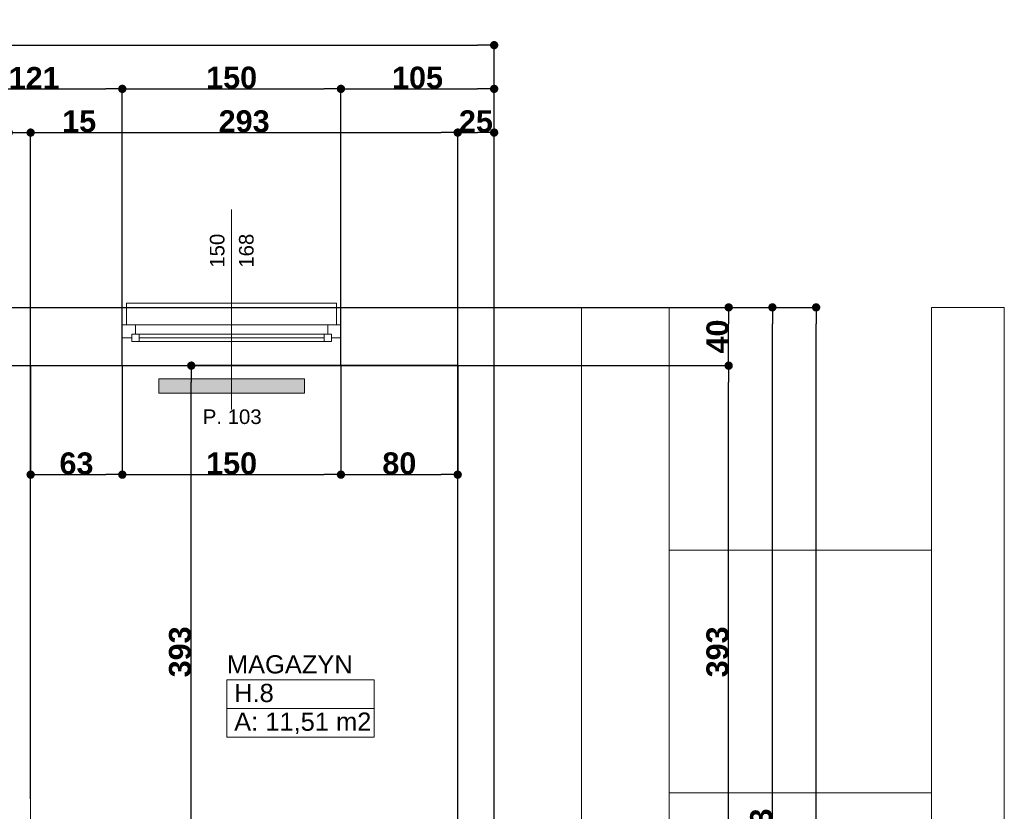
# Model space of a CAD drawing. Header units: millimetres. Extents: x 183299 to 1018155, y -286688 to 171278.
# Tile 67 of 100: x 402573 to 409328, y -69336 to -63901. Entities that reach past the tile are written whole.
import ezdxf
from ezdxf.enums import TextEntityAlignment as Align

# ---------------------------------------------------------------- set-up
doc = ezdxf.new("R2010")
doc.units = ezdxf.units.MM
doc.header["$MEASUREMENT"] = 0
doc.linetypes.add('Wipeout_Contour', pattern=[1000, 0, -1000])
for name, color, linetype in [('Drzwi ArchiCAD', 7, 'Continuous'), ('Elementy Modelu - Strefy', 7, 'Continuous'), ('inwentaryzacja_sciany', 7, 'Continuous'), ('Okna ArchiCADa', 7, 'Continuous'), ('Wymiarowanie - Ogólne', 7, 'Continuous'), ('Znaczniki Drzwi', 7, 'Continuous'), ('Znaczniki Okien', 7, 'Continuous')]:
    doc.layers.add(name, color=color, linetype=linetype)
for name, color, linetype, lineweight in [('Drzwi ArchiCAD_Nr_Pióra__1', 7, 'Continuous', 13), ('Elementy Modelu - Strefy_Nr_Pióra__6', 250, 'Continuous', 18), ('grzejniki_Nr_Pióra__20', 1, 'Continuous', 0), ('inwentaryzacja_sciany_Nr_Pióra__1', 7, 'Continuous', 13), ('inwentaryzacja_wentylacja_Nr_Pióra__20', 1, 'Continuous', 0), ('Okna ArchiCADa_Nr_Pióra__1', 7, 'Continuous', 13), ('Znaczniki Drzwi_Nr_Pióra__1', 7, 'Continuous', 13), ('Znaczniki Drzwi_Nr_Pióra__7', 7, 'Continuous', 35), ('Znaczniki Okien_Nr_Pióra__1', 7, 'Continuous', 13), ('Znaczniki Okien_Nr_Pióra__7', 7, 'Continuous', 35)]:
    doc.layers.add(name, color=color, linetype=linetype, lineweight=lineweight)
for name, color, linetype, lineweight, true_color in [('Drzwi ArchiCAD_Nr_Pióra__23', 7, 'Continuous', 20, 0xff6600), ('Drzwi ArchiCAD_Nr_Pióra__3', 7, 'Continuous', 18, 0xff6600), ('Okna ArchiCADa_Nr_Pióra__23', 7, 'Continuous', 20, 0xff6600), ('Okna ArchiCADa_Nr_Pióra__3', 7, 'Continuous', 18, 0xff6600)]:
    doc.layers.add(name, color=color, linetype=linetype, lineweight=lineweight, true_color=true_color)
doc.styles.add('GENERATED_STYLE_1', font='arial.ttf')
doc.styles.add('GENERATED_STYLE_2', font='arialbd.ttf')
doc.styles.get("Standard").update_dxf_attribs({"font": 'txt', "bigfont": 'BIGFONT.SHX'})
doc.dimstyles.new('GENERATED_STYLE__1', dxfattribs={"dimtxt": 150, "dimasz": 114, "dimexe": 0.18, "dimexo": 0, "dimgap": 0.09, "dimtad": 1, "dimtih": 1, "dimtoh": 1, "dimdec": 0, "dimlfac": 0.1, "dimzin": 0, "dimdsep": 46, "dimtxsty": 'GENERATED_STYLE_2', "dimblk": 'ARROWHEAD_11', "dimblk1": 'ARROWHEAD_11', "dimblk2": 'ARROWHEAD_11', "dimcen": 0.09, "dimclrd": 256, "dimclre": 256, "dimclrt": 256, "dimazin": 0, "dimtfac": 1, "dimtdec": 4, "dimtmove": 0, "dimatfit": 3, "dimfxl": 1, "dimtolj": 1, "dimtzin": 0, "dimarcsym": 0})
doc.dimstyles.new('GENERATED_STYLE__2', dxfattribs={"dimtxt": 150, "dimasz": 114, "dimexe": 0.18, "dimexo": 0, "dimgap": 0.09, "dimtad": 1, "dimdec": 0, "dimlfac": 0.1, "dimzin": 0, "dimdsep": 46, "dimtxsty": 'GENERATED_STYLE_2', "dimblk": 'ARROWHEAD_11', "dimblk1": 'ARROWHEAD_11', "dimblk2": 'ARROWHEAD_11', "dimcen": 0.09, "dimclrd": 256, "dimclre": 256, "dimclrt": 256, "dimazin": 0, "dimtfac": 1, "dimtdec": 4, "dimtmove": 0, "dimatfit": 3, "dimfxl": 1, "dimtolj": 1, "dimtzin": 0, "dimarcsym": 0})

# ---------------------------------------------------------------- blocks, each defined once
blk = doc.blocks.new('MAGAZYN_H.8_161_2', base_point=(229156.9, -68630.5))
at = {"layer": 'Elementy Modelu - Strefy_Nr_Pióra__6', "linetype": 'Continuous'}
for p, q in [((228651.5, -68532.3), (229662.3, -68532.3)), ((228651.5, -68728.7), (228651.5, -68532.3)), ((229662.3, -68532.3), (229662.3, -68728.7)), ((229662.3, -68728.7), (228651.5, -68728.7)), ((228651.5, -68728.7), (229662.3, -68728.7)), ((228651.5, -68925.2), (228651.5, -68728.7)), ((229662.3, -68728.7), (229662.3, -68925.2)), ((229662.3, -68925.2), (228651.5, -68925.2))]:
    blk.add_line(p, q, dxfattribs=at)
at = {"linetype": 'Continuous', "flags": 1}
for tag in ['ROOM_AREA', 'ROOM_PERIM', 'ROOM_WALLS_SURF', 'ROOM_DOORS_SURF', 'ROOM_WINDS_SURF', 'ROOM_BASELEV', 'ROOM_HEIGHT', 'ROOM_NET_AREA', 'ROOM_REDUCED_AREA', 'ROOM_CALC_AREA', 'ROOM_VOLUME']:
    blk.add_attdef(tag, text='', height=2000, dxfattribs=at).set_placement((229156.9, -69663.7), align=Align.BOTTOM_LEFT)
at = {"layer": 'Elementy Modelu - Strefy_Nr_Pióra__6', "linetype": 'Continuous', "insert": (228701.5, -68757.3), "char_height": 125, "attachment_point": 1, "style": 'GENERATED_STYLE_1'}
blk.add_mtext('{A: 11,51 m2}', dxfattribs=at)
at = {"layer": 'Elementy Modelu - Strefy_Nr_Pióra__6', "style": 'GENERATED_STYLE_1'}
for tag, p in [('ROOM_NAME', (228651.5, -68526.4)), ('ROOM_NUMBER', (228701.5, -68722.8))]:
    blk.add_attdef(tag, text='', height=125, dxfattribs=at).set_placement(p, align=Align.BOTTOM_LEFT)
blk = doc.blocks.new('Ściana_746_2', base_point=(230485.1, -83935.8))
at = {"layer": 'inwentaryzacja_sciany_Nr_Pióra__1', "linetype": 'Continuous'}
for p, q in [((230485.1, -73205.8), (230485.1, -65975.8)), ((230235.1, -66375.8), (230235.1, -70305.8))]:
    blk.add_line(p, q, dxfattribs=at)
blk = doc.blocks.new('O1 rozwierane 12_123')
at = {"layer": 'Okna ArchiCADa_Nr_Pióra__1', "linetype": 'Continuous'}
for p, q in [((-750, 0), (-750, -90)), ((-720, 0), (-750, 0)), ((720, 0), (750, 0)), ((750, 0), (750, -90))]:
    blk.add_line(p, q, dxfattribs=at)
at = {"layer": 'Okna ArchiCADa_Nr_Pióra__23', "linetype": 'Continuous'}
for p, q in [((-750, 0), (-750, -90)), ((750, -90), (750, 0))]:
    blk.add_line(p, q, dxfattribs=at)
at = {"layer": 'Okna ArchiCADa_Nr_Pióra__3', "linetype": 'Continuous'}
for p, q in [((-720, 120), (-720, 150)), ((-720, 150), (720, 150)), ((720, 150), (720, 120)), ((-720, 120), (720, 120)), ((-750, -280), (750, -280)), ((-750, -280), (750, -280))]:
    blk.add_line(p, q, dxfattribs=at)
at = {"linetype": 'Wipeout_Contour', "ltscale": 5211.845131}
blk.add_wipeout([(635, -115), (635, -65), (660, -65), (660, 0), (-660, 0), (-660, -65), (-635, -65), (-635, -115)], dxfattribs=at).dxf.layer = 'Okna ArchiCADa'
at = {"layer": 'Okna ArchiCADa_Nr_Pióra__23', "linetype": 'Continuous'}
for p, q in [((-660, 0), (-750, 0)), ((-660, -65), (-660, 0)), ((750, 0), (660, 0)), ((660, 0), (660, -65)), ((-685, -90), (-685, -65)), ((-685, -65), (-660, -65)), ((-635, -65), (-685, -65)), ((-685, -65), (-685, -115)), ((-635, -115), (-635, -65)), ((685, -65), (635, -65)), ((635, -65), (635, -115)), ((660, -65), (685, -65)), ((685, -65), (685, -90)), ((685, -115), (685, -65)), ((-750, -90), (-685, -90)), ((-685, -115), (-635, -115)), ((635, -115), (685, -115)), ((685, -90), (750, -90))]:
    blk.add_line(p, q, dxfattribs=at)
at = {"layer": 'Okna ArchiCADa_Nr_Pióra__3', "linetype": 'Continuous'}
for p, q in [((660, 0), (-660, 0)), ((-635, -65), (635, -65)), ((-635, -90), (635, -90)), ((-635, -115), (635, -115)), ((-635, -115), (635, -115))]:
    blk.add_line(p, q, dxfattribs=at)
blk = doc.blocks.new('Znacznik O 12_142')
at = {"layer": 'Znaczniki Okien_Nr_Pióra__1', "linetype": 'Continuous'}
blk.add_line((0, 671.4), (0, -700), dxfattribs=at)
at = {"layer": 'Znaczniki Okien_Nr_Pióra__7', "linetype": 'Continuous', "char_height": 100, "attachment_point": 7, "rotation": 90, "style": 'GENERATED_STYLE_1'}
for s, insert in [('{150}', (-47.9, 272.3)), ('{168}', (152.1, 272.3))]:
    blk.add_mtext(s, dxfattribs=dict(at, insert=insert))
at = {"layer": 'Znaczniki Okien_Nr_Pióra__7', "linetype": 'Continuous', "insert": (-197.9, -802.1), "char_height": 100, "attachment_point": 7, "style": 'GENERATED_STYLE_1'}
blk.add_mtext('{P. 103}', dxfattribs=at)
blk = doc.blocks.new('Ściana_748_2', base_point=(214165.1, -66375.8))
at = {"layer": 'inwentaryzacja_sciany_Nr_Pióra__1', "linetype": 'Continuous'}
for p, q in [((227964, -65975.8), (226695.1, -65975.8)), ((227964, -65975.8), (227964, -66095.8)), ((229404, -65975.8), (229404, -66095.8)), ((230485.1, -65975.8), (229404, -65975.8)), ((227964, -66095.8), (227934, -66095.8)), ((227934, -66095.8), (227934, -66185.8)), ((229404, -66095.8), (229434, -66095.8)), ((229434, -66095.8), (229434, -66185.8)), ((227934, -66185.8), (227934, -66375.8)), ((229434, -66185.8), (229434, -66375.8)), ((227305.1, -66375.8), (227934, -66375.8)), ((229434, -66375.8), (230235.1, -66375.8))]:
    blk.add_line(p, q, dxfattribs=at)
at = {"layer": 'Okna ArchiCADa', "linetype": 'Continuous', "xscale": -1}
blk.add_blockref('O1 rozwierane 12_123', (228684, -66095.8), dxfattribs=at)
at = {"layer": 'Znaczniki Okien'}
blk.add_blockref('Znacznik O 12_142', (228684, -65975.8), dxfattribs=at)
blk = doc.blocks.new('D1 Drzwi proste 12_85')
at = {"layer": 'Drzwi ArchiCAD_Nr_Pióra__1', "linetype": 'Continuous'}
for p, q in [((-500, 0), (-500, -90)), ((500, 0), (500, -90))]:
    blk.add_line(p, q, dxfattribs=at)
at = {"layer": 'Drzwi ArchiCAD_Nr_Pióra__23', "linetype": 'Continuous'}
for p, q in [((-472, 0), (-500, 0)), ((-500, 0), (-500, -90)), ((-472, -40), (-472, 0)), ((500, 0), (472, 0)), ((472, 0), (472, -40)), ((500, -90), (500, 0)), ((-460, -40), (-472, -40)), ((-460, -90), (-460, -40)), ((472, -40), (460, -40)), ((460, -40), (460, -90)), ((-500, -90), (-460, -90)), ((460, -90), (500, -90))]:
    blk.add_line(p, q, dxfattribs=at)
at = {"layer": 'Drzwi ArchiCAD_Nr_Pióra__3', "linetype": 'Continuous'}
for p, q in [((472, 944), (432, 944)), ((432, 944), (432, 0)), ((472, 0), (472, 944)), ((432, 0), (472, 0))]:
    blk.add_line(p, q, dxfattribs=at)
blk.add_arc((472, 0), 944, 92.42851, 180, dxfattribs=at)
blk = doc.blocks.new('Znacznik O 12_283')
at = {"layer": 'Znaczniki Drzwi_Nr_Pióra__1', "linetype": 'Continuous'}
blk.add_line((0, -571.4), (0, 150), dxfattribs=at)
at = {"layer": 'Znaczniki Drzwi_Nr_Pióra__7', "linetype": 'Continuous', "char_height": 100, "attachment_point": 7, "rotation": 270, "style": 'GENERATED_STYLE_1'}
for s, insert in [('{210}', (-152.1, -122.3)), ('{100}', (47.9, -122.3))]:
    blk.add_mtext(s, dxfattribs=dict(at, insert=insert))
blk = doc.blocks.new('Ściana_751_2', base_point=(227305.1, -72325.8))
at = {"layer": 'inwentaryzacja_sciany_Nr_Pióra__1', "linetype": 'Continuous'}
for p, q in [((227155.1, -66375.8), (227155.1, -70505.8)), ((227305.1, -70305.8), (227305.1, -66375.8)), ((227215.1, -70505.8), (227155.1, -70505.8)), ((227305.1, -70505.8), (227215.1, -70505.8)), ((227305.1, -70505.8), (227305.1, -70455.8)), ((227215.1, -71505.8), (227155.1, -71505.8)), ((227155.1, -71505.8), (227155.1, -72025.8)), ((227305.1, -71505.8), (227215.1, -71505.8)), ((227305.1, -72025.8), (227305.1, -71505.8))]:
    blk.add_line(p, q, dxfattribs=at)
at = {"layer": 'Drzwi ArchiCAD', "linetype": 'Continuous', "xscale": -1, "rotation": 270}
blk.add_blockref('D1 Drzwi proste 12_85', (227305.1, -71005.8), dxfattribs=at)
at = {"layer": 'Znaczniki Drzwi', "rotation": 90}
blk.add_blockref('Znacznik O 12_283', (227155.1, -71005.8), dxfattribs=at)
blk = doc.blocks.new('ARROWHEAD_11')
at = {"linetype": 'Continuous'}
blk.add_line((0, 0), (-1, 0), dxfattribs=at)
at = {"linetype": 'Continuous', "const_width": 0.25, "flags": 128}
blk.add_lwpolyline([(-0.125, 0, 1), (0.125, 0, 1)], format="xyb", close=True, dxfattribs=at)
blk = doc.blocks.new('*D5393')
at = {"layer": 'Defpoints', "color": 0}
for p in [(402648, -64676.3), (402498, -69251.3), (402648, -69251.3)]:
    blk.add_point(p, dxfattribs=at)
at = {"layer": 'Wymiarowanie - Ogólne', "linetype": 'Continuous', "lineweight": -2}
for p, q in [((402384, -64676.3), (402270, -64676.3)), ((402498, -69251.3), (402498, -64676.1)), ((402498, -64676.3), (402648, -64676.3)), ((402648, -69251.3), (402648, -64676.1)), ((402762, -64676.3), (403086.1, -64676.3))]:
    blk.add_line(p, q, dxfattribs=at)
at = {"layer": 'Wymiarowanie - Ogólne', "lineweight": -2, "xscale": 114, "yscale": 114, "zscale": 114}
blk.add_blockref('ARROWHEAD_11', (402498, -64676.3), dxfattribs=at)
at = {"layer": 'Wymiarowanie - Ogólne', "lineweight": -2, "xscale": 114, "yscale": 114, "zscale": 114, "rotation": 180}
blk.add_blockref('ARROWHEAD_11', (402648, -64676.3), dxfattribs=at)
at = {"layer": 'Wymiarowanie - Ogólne', "insert": (402981, -64599.7), "char_height": 150, "attachment_point": 5, "style": 'GENERATED_STYLE_2'}
blk.add_mtext('\\A1;15', dxfattribs=at)
blk = doc.blocks.new('*D5394')
at = {"layer": 'Defpoints', "color": 0}
for p in [(405578, -64676.3), (402648, -69251.3), (405578, -75056.3)]:
    blk.add_point(p, dxfattribs=at)
at = {"layer": 'Wymiarowanie - Ogólne', "linetype": 'Continuous', "lineweight": -2}
for p, q in [((402648, -69251.3), (402648, -64676.1)), ((402762, -64676.3), (405464, -64676.3)), ((405578, -75056.3), (405578, -64676.1))]:
    blk.add_line(p, q, dxfattribs=at)
at = {"layer": 'Wymiarowanie - Ogólne', "lineweight": -2, "xscale": 114, "yscale": 114, "zscale": 114, "rotation": 180}
blk.add_blockref('ARROWHEAD_11', (402648, -64676.3), dxfattribs=at)
at = {"layer": 'Wymiarowanie - Ogólne', "lineweight": -2, "xscale": 114, "yscale": 114, "zscale": 114}
blk.add_blockref('ARROWHEAD_11', (405578, -64676.3), dxfattribs=at)
at = {"layer": 'Wymiarowanie - Ogólne', "insert": (404113, -64599.6), "char_height": 150, "attachment_point": 5, "style": 'GENERATED_STYLE_2'}
blk.add_mtext('\\A1;293', dxfattribs=at)
blk = doc.blocks.new('*D5395')
at = {"layer": 'Defpoints', "color": 0}
for p in [(405828, -64676.3), (405578, -75056.3), (405828, -75056.3)]:
    blk.add_point(p, dxfattribs=at)
at = {"layer": 'Wymiarowanie - Ogólne', "linetype": 'Continuous', "lineweight": -2}
for p, q in [((405578, -75056.3), (405578, -64676.1)), ((405692, -64676.3), (405714, -64676.3)), ((405828, -75056.3), (405828, -64676.1))]:
    blk.add_line(p, q, dxfattribs=at)
at = {"layer": 'Wymiarowanie - Ogólne', "lineweight": -2, "xscale": 114, "yscale": 114, "zscale": 114, "rotation": 180}
blk.add_blockref('ARROWHEAD_11', (405578, -64676.3), dxfattribs=at)
at = {"layer": 'Wymiarowanie - Ogólne', "lineweight": -2, "xscale": 114, "yscale": 114, "zscale": 114}
blk.add_blockref('ARROWHEAD_11', (405828, -64676.3), dxfattribs=at)
at = {"layer": 'Wymiarowanie - Ogólne', "insert": (405703, -64599.7), "char_height": 150, "attachment_point": 5, "style": 'GENERATED_STYLE_2'}
blk.add_mtext('\\A1;25', dxfattribs=at)
blk = doc.blocks.new('*D5402')
at = {"layer": 'Defpoints', "color": 0}
for p in [(403276.9, -64376.3), (402068, -66276.3), (403276.9, -66276.3)]:
    blk.add_point(p, dxfattribs=at)
at = {"layer": 'Wymiarowanie - Ogólne', "linetype": 'Continuous', "lineweight": -2}
for p, q in [((402068, -66276.3), (402068, -64376.1)), ((402182, -64376.3), (403162.9, -64376.3)), ((403276.9, -66276.3), (403276.9, -64376.1))]:
    blk.add_line(p, q, dxfattribs=at)
at = {"layer": 'Wymiarowanie - Ogólne', "lineweight": -2, "xscale": 114, "yscale": 114, "zscale": 114, "rotation": 180}
blk.add_blockref('ARROWHEAD_11', (402068, -64376.3), dxfattribs=at)
at = {"layer": 'Wymiarowanie - Ogólne', "lineweight": -2, "xscale": 114, "yscale": 114, "zscale": 114}
blk.add_blockref('ARROWHEAD_11', (403276.9, -64376.3), dxfattribs=at)
at = {"layer": 'Wymiarowanie - Ogólne', "insert": (402672.4, -64301), "char_height": 150, "attachment_point": 5, "style": 'GENERATED_STYLE_2'}
blk.add_mtext('\\A1;121', dxfattribs=at)
blk = doc.blocks.new('*D5403')
at = {"layer": 'Defpoints', "color": 0}
for p in [(404776.9, -64376.3), (403276.9, -66276.3), (404776.9, -66276.3)]:
    blk.add_point(p, dxfattribs=at)
at = {"layer": 'Wymiarowanie - Ogólne', "linetype": 'Continuous', "lineweight": -2}
for p, q in [((403276.9, -66276.3), (403276.9, -64376.1)), ((403390.9, -64376.3), (404662.9, -64376.3)), ((404776.9, -66276.3), (404776.9, -64376.1))]:
    blk.add_line(p, q, dxfattribs=at)
at = {"layer": 'Wymiarowanie - Ogólne', "lineweight": -2, "xscale": 114, "yscale": 114, "zscale": 114, "rotation": 180}
blk.add_blockref('ARROWHEAD_11', (403276.9, -64376.3), dxfattribs=at)
at = {"layer": 'Wymiarowanie - Ogólne', "lineweight": -2, "xscale": 114, "yscale": 114, "zscale": 114}
blk.add_blockref('ARROWHEAD_11', (404776.9, -64376.3), dxfattribs=at)
at = {"layer": 'Wymiarowanie - Ogólne', "insert": (404026.9, -64299.7), "char_height": 150, "attachment_point": 5, "style": 'GENERATED_STYLE_2'}
blk.add_mtext('\\A1;150', dxfattribs=at)
blk = doc.blocks.new('*D5404')
at = {"layer": 'Defpoints', "color": 0}
for p in [(405828, -64376.3), (405828, -65876.3), (404776.9, -66276.3)]:
    blk.add_point(p, dxfattribs=at)
at = {"layer": 'Wymiarowanie - Ogólne', "linetype": 'Continuous', "lineweight": -2}
for p, q in [((404776.9, -66276.3), (404776.9, -64376.1)), ((404890.9, -64376.3), (405714, -64376.3)), ((405828, -65876.3), (405828, -64376.1))]:
    blk.add_line(p, q, dxfattribs=at)
at = {"layer": 'Wymiarowanie - Ogólne', "lineweight": -2, "xscale": 114, "yscale": 114, "zscale": 114, "rotation": 180}
blk.add_blockref('ARROWHEAD_11', (404776.9, -64376.3), dxfattribs=at)
at = {"layer": 'Wymiarowanie - Ogólne', "lineweight": -2, "xscale": 114, "yscale": 114, "zscale": 114}
blk.add_blockref('ARROWHEAD_11', (405828, -64376.3), dxfattribs=at)
at = {"layer": 'Wymiarowanie - Ogólne', "insert": (405302.4, -64299.7), "char_height": 150, "attachment_point": 5, "style": 'GENERATED_STYLE_2'}
blk.add_mtext('\\A1;105', dxfattribs=at)
blk = doc.blocks.new('*D5405')
at = {"layer": 'Defpoints', "color": 0}
for p in [(405828, -64076.3), (389508, -65876.3), (405828, -65876.3)]:
    blk.add_point(p, dxfattribs=at)
at = {"layer": 'Wymiarowanie - Ogólne', "linetype": 'Continuous', "lineweight": -2}
for p, q in [((389508, -65876.3), (389508, -64076.1)), ((389622, -64076.3), (405714, -64076.3)), ((405828, -65876.3), (405828, -64076.1))]:
    blk.add_line(p, q, dxfattribs=at)
at = {"layer": 'Wymiarowanie - Ogólne', "lineweight": -2, "xscale": 114, "yscale": 114, "zscale": 114, "rotation": 180}
blk.add_blockref('ARROWHEAD_11', (389508, -64076.3), dxfattribs=at)
at = {"layer": 'Wymiarowanie - Ogólne', "lineweight": -2, "xscale": 114, "yscale": 114, "zscale": 114}
blk.add_blockref('ARROWHEAD_11', (405828, -64076.3), dxfattribs=at)
at = {"layer": 'Wymiarowanie - Ogólne', "insert": (397668, -63999.7), "char_height": 150, "attachment_point": 5, "style": 'GENERATED_STYLE_2'}
blk.add_mtext('\\A1;1632', dxfattribs=at)
blk = doc.blocks.new('*D6720')
at = {"layer": 'Defpoints', "color": 0}
for p in [(402648, -66276.3), (403276.9, -66276.3), (403276.9, -67024.7)]:
    blk.add_point(p, dxfattribs=at)
at = {"layer": 'Wymiarowanie - Ogólne', "linetype": 'Continuous', "lineweight": -2}
for p, q in [((402648, -66276.3), (402648, -67024.9)), ((403276.9, -66276.3), (403276.9, -67024.9)), ((402762, -67024.7), (403162.9, -67024.7))]:
    blk.add_line(p, q, dxfattribs=at)
at = {"layer": 'Wymiarowanie - Ogólne', "lineweight": -2, "xscale": 114, "yscale": 114, "zscale": 114, "rotation": 180}
blk.add_blockref('ARROWHEAD_11', (402648, -67024.7), dxfattribs=at)
at = {"layer": 'Wymiarowanie - Ogólne', "lineweight": -2, "xscale": 114, "yscale": 114, "zscale": 114}
blk.add_blockref('ARROWHEAD_11', (403276.9, -67024.7), dxfattribs=at)
at = {"layer": 'Wymiarowanie - Ogólne', "insert": (402962.4, -66948.2), "char_height": 150, "attachment_point": 5, "style": 'GENERATED_STYLE_2'}
blk.add_mtext('\\A1;63', dxfattribs=at)
blk = doc.blocks.new('*D6721')
at = {"layer": 'Defpoints', "color": 0}
for p in [(403276.9, -66276.3), (404776.9, -66276.3), (404776.9, -67024.7)]:
    blk.add_point(p, dxfattribs=at)
at = {"layer": 'Wymiarowanie - Ogólne', "linetype": 'Continuous', "lineweight": -2}
for p, q in [((403276.9, -66276.3), (403276.9, -67024.9)), ((404776.9, -66276.3), (404776.9, -67024.9)), ((403390.9, -67024.7), (404662.9, -67024.7))]:
    blk.add_line(p, q, dxfattribs=at)
at = {"layer": 'Wymiarowanie - Ogólne', "lineweight": -2, "xscale": 114, "yscale": 114, "zscale": 114, "rotation": 180}
blk.add_blockref('ARROWHEAD_11', (403276.9, -67024.7), dxfattribs=at)
at = {"layer": 'Wymiarowanie - Ogólne', "lineweight": -2, "xscale": 114, "yscale": 114, "zscale": 114}
blk.add_blockref('ARROWHEAD_11', (404776.9, -67024.7), dxfattribs=at)
at = {"layer": 'Wymiarowanie - Ogólne', "insert": (404026.9, -66948.2), "char_height": 150, "attachment_point": 5, "style": 'GENERATED_STYLE_2'}
blk.add_mtext('\\A1;150', dxfattribs=at)
blk = doc.blocks.new('*D6722')
at = {"layer": 'Defpoints', "color": 0}
for p in [(404776.9, -66276.3), (405578, -66276.3), (405578, -67024.7)]:
    blk.add_point(p, dxfattribs=at)
at = {"layer": 'Wymiarowanie - Ogólne', "linetype": 'Continuous', "lineweight": -2}
for p, q in [((404776.9, -66276.3), (404776.9, -67024.9)), ((405578, -66276.3), (405578, -67024.9)), ((404890.9, -67024.7), (405464, -67024.7))]:
    blk.add_line(p, q, dxfattribs=at)
at = {"layer": 'Wymiarowanie - Ogólne', "lineweight": -2, "xscale": 114, "yscale": 114, "zscale": 114, "rotation": 180}
blk.add_blockref('ARROWHEAD_11', (404776.9, -67024.7), dxfattribs=at)
at = {"layer": 'Wymiarowanie - Ogólne', "lineweight": -2, "xscale": 114, "yscale": 114, "zscale": 114}
blk.add_blockref('ARROWHEAD_11', (405578, -67024.7), dxfattribs=at)
at = {"layer": 'Wymiarowanie - Ogólne', "insert": (405177.4, -66948), "char_height": 150, "attachment_point": 5, "style": 'GENERATED_STYLE_2'}
blk.add_mtext('\\A1;80', dxfattribs=at)
blk = doc.blocks.new('*D6770')
at = {"layer": 'Defpoints', "color": 0}
for p in [(403749.8, -66276.3), (405578, -66276.3), (404238, -70206.3)]:
    blk.add_point(p, dxfattribs=at)
at = {"layer": 'Wymiarowanie - Ogólne', "linetype": 'Continuous', "lineweight": -2}
for p, q in [((405578, -66276.3), (403749.6, -66276.3)), ((403749.8, -70092.3), (403749.8, -66390.3)), ((404238, -70206.3), (403749.6, -70206.3))]:
    blk.add_line(p, q, dxfattribs=at)
at = {"layer": 'Wymiarowanie - Ogólne', "lineweight": -2, "xscale": 114, "yscale": 114, "zscale": 114}
for p, rotation in [((403749.8, -66276.3), 90), ((403749.8, -70206.3), 270)]:
    blk.add_blockref('ARROWHEAD_11', p, dxfattribs=dict(at, rotation=rotation))
at = {"layer": 'Wymiarowanie - Ogólne', "insert": (403673.1, -68241.3), "char_height": 150, "attachment_point": 5, "rotation": 90, "style": 'GENERATED_STYLE_2'}
blk.add_mtext('\\A1;393', dxfattribs=at)
blk = doc.blocks.new('*D6800')
at = {"layer": 'Defpoints', "color": 0}
for p in [(397668, -66276.3), (407436.9, -66276.3), (404238, -70206.3)]:
    blk.add_point(p, dxfattribs=at)
at = {"layer": 'Wymiarowanie - Ogólne', "linetype": 'Continuous', "lineweight": -2}
for p, q in [((397668, -66276.3), (407437, -66276.3)), ((407436.9, -70092.3), (407436.9, -66390.3)), ((404238, -70206.3), (407437, -70206.3))]:
    blk.add_line(p, q, dxfattribs=at)
at = {"layer": 'Wymiarowanie - Ogólne', "lineweight": -2, "xscale": 114, "yscale": 114, "zscale": 114}
for p, rotation in [((407436.9, -66276.3), 90), ((407436.9, -70206.3), 270)]:
    blk.add_blockref('ARROWHEAD_11', p, dxfattribs=dict(at, rotation=rotation))
at = {"layer": 'Wymiarowanie - Ogólne', "insert": (407360.1, -68241.3), "char_height": 150, "attachment_point": 5, "rotation": 90, "style": 'GENERATED_STYLE_2'}
blk.add_mtext('\\A1;393', dxfattribs=at)
blk = doc.blocks.new('*D6801')
at = {"layer": 'Defpoints', "color": 0}
for p in [(397668, -65876.3), (407436.9, -65876.3), (397668, -66276.3)]:
    blk.add_point(p, dxfattribs=at)
at = {"layer": 'Wymiarowanie - Ogólne', "linetype": 'Continuous', "lineweight": -2}
for p, q in [((397668, -65876.3), (407437, -65876.3)), ((407436.9, -66162.3), (407436.9, -65990.3)), ((397668, -66276.3), (407437, -66276.3))]:
    blk.add_line(p, q, dxfattribs=at)
at = {"layer": 'Wymiarowanie - Ogólne', "lineweight": -2, "xscale": 114, "yscale": 114, "zscale": 114}
for p, rotation in [((407436.9, -65876.3), 90), ((407436.9, -66276.3), 270)]:
    blk.add_blockref('ARROWHEAD_11', p, dxfattribs=dict(at, rotation=rotation))
at = {"layer": 'Wymiarowanie - Ogólne', "insert": (407360.3, -66076.3), "char_height": 150, "attachment_point": 5, "rotation": 90, "style": 'GENERATED_STYLE_2'}
blk.add_mtext('\\A1;40', dxfattribs=at)
blk = doc.blocks.new('*D6804')
at = {"layer": 'Defpoints', "color": 0}
for p in [(405828, -65876.3), (407736.9, -65876.3), (405578, -73106.3)]:
    blk.add_point(p, dxfattribs=at)
at = {"layer": 'Wymiarowanie - Ogólne', "linetype": 'Continuous', "lineweight": -2}
for p, q in [((405828, -65876.3), (407737, -65876.3)), ((407736.9, -72992.3), (407736.9, -65990.3)), ((405578, -73106.3), (407737, -73106.3))]:
    blk.add_line(p, q, dxfattribs=at)
at = {"layer": 'Wymiarowanie - Ogólne', "lineweight": -2, "xscale": 114, "yscale": 114, "zscale": 114}
for p, rotation in [((407736.9, -65876.3), 90), ((407736.9, -73106.3), 270)]:
    blk.add_blockref('ARROWHEAD_11', p, dxfattribs=dict(at, rotation=rotation))
at = {"layer": 'Wymiarowanie - Ogólne', "insert": (407660.3, -69491.3), "char_height": 150, "attachment_point": 5, "rotation": 90, "style": 'GENERATED_STYLE_2'}
blk.add_mtext('\\A1;723', dxfattribs=at)
blk = doc.blocks.new('*D6805')
at = {"layer": 'Defpoints', "color": 0}
for p in [(405828, -65876.3), (408036.9, -65876.3), (405828, -75486.3)]:
    blk.add_point(p, dxfattribs=at)
at = {"layer": 'Wymiarowanie - Ogólne', "linetype": 'Continuous', "lineweight": -2}
for p, q in [((405828, -65876.3), (408037, -65876.3)), ((408036.9, -75372.3), (408036.9, -65990.3)), ((405828, -75486.3), (408037, -75486.3))]:
    blk.add_line(p, q, dxfattribs=at)
at = {"layer": 'Wymiarowanie - Ogólne', "lineweight": -2, "xscale": 114, "yscale": 114, "zscale": 114}
for p, rotation in [((408036.9, -65876.3), 90), ((408036.9, -75486.3), 270)]:
    blk.add_blockref('ARROWHEAD_11', p, dxfattribs=dict(at, rotation=rotation))
at = {"layer": 'Wymiarowanie - Ogólne', "insert": (407960.1, -70681.3), "char_height": 150, "attachment_point": 5, "rotation": 90, "style": 'GENERATED_STYLE_2'}
blk.add_mtext('\\A1;961', dxfattribs=at)

msp = doc.modelspace()

# ---------------------------------------------------------------- hatches: boundary and pattern name
at = {"layer": 'inwentaryzacja_wentylacja_Nr_Pióra__20', "linetype": 'Continuous'}
msp.add_hatch(color=256, dxfattribs=at).paths.add_polyline_path([(404526.87919, -66466.32699), (404526.87919, -66366.32699), (403526.87919, -66366.32699), (403526.87919, -66466.32699)], flags=0)

# ---------------------------------------------------------------- linework, layer by layer
at = {"layer": 'inwentaryzacja_sciany_Nr_Pióra__1', "linetype": 'Continuous'}
for p, q in [((406427.95206, -65876.32699), (406427.95206, -70876.32699)), ((407027.95206, -65876.32699), (407027.95206, -70876.32699)), ((408827.95206, -75486.32699), (408827.95206, -65876.32699)), ((408827.95206, -65876.32699), (409327.95206, -65876.32699)), ((409327.95206, -65876.32699), (409327.95206, -75486.32699)), ((407027.95206, -67542.99366), (408827.95206, -67542.99366)), ((407027.95206, -69209.66033), (408827.95206, -69209.66033))]:
    msp.add_line(p, q, dxfattribs=at)

# ---------------------------------------------------------------- block references
at = {"layer": 'Elementy Modelu - Strefy', "linetype": 'Continuous'}
ref = msp.add_blockref('MAGAZYN_H.8_161_2', (404499.78433, -68531.09095), dxfattribs=at)
ref.add_attrib('ROOM_NAME', 'MAGAZYN', dxfattribs={"layer": 'Elementy Modelu - Strefy_Nr_Pióra__6', "color": 5, "linetype": 'Continuous', "height": 125, "style": 'GENERATED_STYLE_1'}).set_placement((403994.35569, -68426.96288), align=Align.BOTTOM_LEFT)
ref.add_attrib('ROOM_NUMBER', 'H.8', dxfattribs={"layer": 'Elementy Modelu - Strefy_Nr_Pióra__6', "color": 5, "linetype": 'Continuous', "height": 125, "style": 'GENERATED_STYLE_1'}).set_placement((404044.35569, -68623.39145), align=Align.BOTTOM_LEFT)
at = {"layer": 'inwentaryzacja_sciany'}
msp.add_blockref('Ściana_746_2', (405827.95206, -83836.32699), dxfattribs=at)

# ---------------------------------------------------------------- next in the draw order: block references
msp.add_blockref('Ściana_748_2', (389507.95206, -66276.32699), dxfattribs=at)

# ---------------------------------------------------------------- next in the draw order: linework, layer by layer
at = {"layer": 'grzejniki_Nr_Pióra__20', "linetype": 'Continuous'}
for p, q in [((403526.87919, -66466.32699), (403526.87919, -66366.32699)), ((403526.87919, -66366.32699), (404526.87919, -66366.32699)), ((404526.87919, -66366.32699), (404526.87919, -66466.32699)), ((403526.87919, -66466.32699), (404526.87919, -66466.32699))]:
    msp.add_line(p, q, dxfattribs=at)
at = {"layer": 'inwentaryzacja_sciany_Nr_Pióra__1', "linetype": 'Continuous'}
msp.add_line((407027.95206, -65876.32699), (405827.95206, -65876.32699), dxfattribs=at)

# ---------------------------------------------------------------- next in the draw order: block references
at = {"layer": 'inwentaryzacja_sciany'}
msp.add_blockref('Ściana_751_2', (402647.95206, -72226.32699), dxfattribs=at)

# ---------------------------------------------------------------- next in the draw order: dimensions: what is measured, and where the dimension line sits
at = {"layer": 'Wymiarowanie - Ogólne', "linetype": 'Continuous'}
for base, p1, p2, picture, middle in [((405827.95206, -64076.32699), (389507.95206, -65876.32699), (405827.95206, -65876.32699), '*D5405', (397667.95206, -63999.73699)), ((403276.87919, -64376.32699), (402067.95206, -66276.32699), (403276.87919, -66276.32699), '*D5402', (402672.41563, -64301.01199)), ((404776.87919, -64376.32699), (403276.87919, -66276.32699), (404776.87919, -66276.32699), '*D5403', (404026.87919, -64299.73699)), ((405827.95206, -64376.32699), (404776.87919, -66276.32699), (405827.95206, -65876.32699), '*D5404', (405302.41563, -64299.73699)), ((402647.95206, -64676.32699), (402497.95206, -69251.32699), (402647.95206, -69251.32699), '*D5393', (402981.04206, -64599.73699)), ((405577.95206, -64676.32699), (402647.95206, -69251.32699), (405577.95206, -75056.32699), '*D5394', (404112.95206, -64599.58699)), ((405827.95206, -64676.32699), (405577.95206, -75056.32699), (405827.95206, -75056.32699), '*D5395', (405702.95206, -64599.73699)), ((403276.87919, -67024.74503), (402647.95206, -66276.32699), (403276.87919, -66276.32699), '*D6720', (402962.41563, -66948.15503)), ((404776.87919, -67024.74503), (403276.87919, -66276.32699), (404776.87919, -66276.32699), '*D6721', (404026.87919, -66948.15503)), ((405577.95206, -67024.74503), (404776.87919, -66276.32699), (405577.95206, -66276.32699), '*D6722', (405177.41563, -66948.00503))]:
    dim = msp.add_linear_dim(base=base, p1=p1, p2=p2, dimstyle='GENERATED_STYLE__1', dxfattribs=at)
    dim.commit()
    dim.dimension.update_dxf_attribs({"geometry": picture, "text_midpoint": middle})
for base, p1, p2, picture, middle in [((407436.86177, -65876.32699), (397667.95206, -66276.32699), (397667.95206, -65876.32699), '*D6801', (407360.27177, -66076.32699)), ((407736.86177, -65876.32699), (405577.95206, -73106.32699), (405827.95206, -65876.32699), '*D6804', (407660.27177, -69491.32699)), ((408036.86177, -65876.32699), (405827.95206, -75486.32699), (405827.95206, -65876.32699), '*D6805', (407960.12177, -70681.32699)), ((407436.86177, -66276.32699), (404237.95206, -70206.32699), (397667.95206, -66276.32699), '*D6800', (407360.12177, -68241.32699)), ((403749.82286, -66276.32699), (404237.95206, -70206.32699), (405577.95206, -66276.32699), '*D6770', (403673.08286, -68241.32699))]:
    dim = msp.add_linear_dim(base=base, p1=p1, p2=p2, angle=90, dimstyle='GENERATED_STYLE__2', dxfattribs=at)
    dim.commit()
    dim.dimension.update_dxf_attribs({"geometry": picture, "text_midpoint": middle})

doc.saveas('drawing.dxf')
